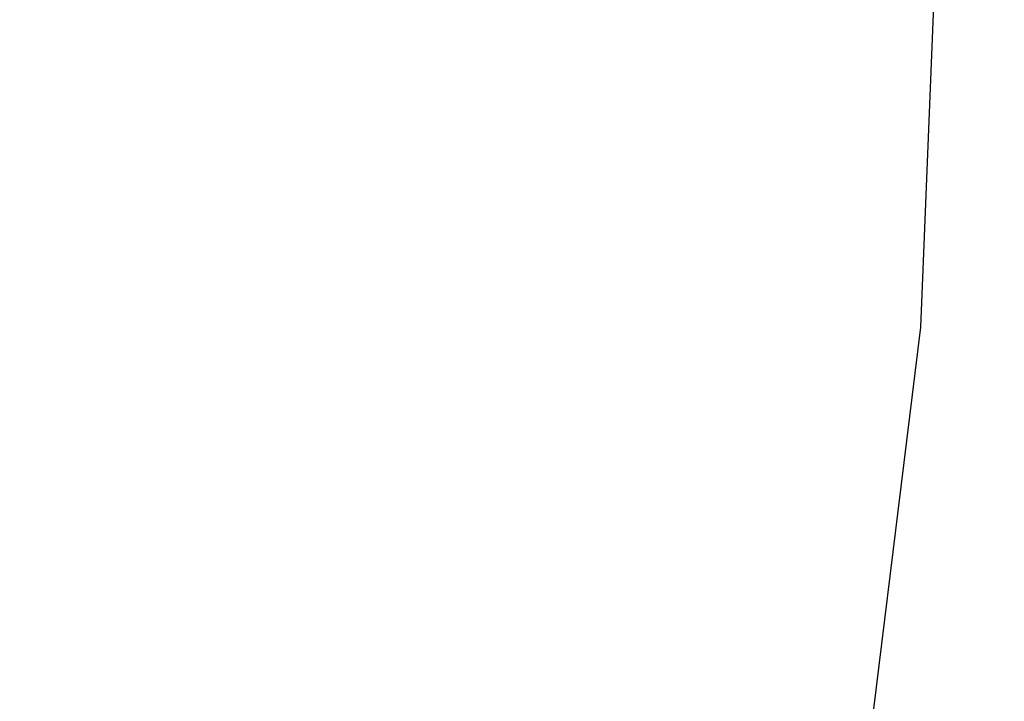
# Paper-space layout '_Trimétrica' of a CAD drawing. Header units: millimetres. Extents: x -779 to 439, y -976 to 228.
# Tile 95 of 186: x -338.21 to -330.34, y -597.64 to -592.19. Entities that reach past the tile are written whole.
import ezdxf

# ---------------------------------------------------------------- set-up
doc = ezdxf.new("R2010")
doc.units = ezdxf.units.MM

psp = doc.layouts.new('_Trimétrica')

# ---------------------------------------------------------------- linework, layer by layer
at = {"color": 7, "linetype": 'Continuous', "lineweight": 25, "flags": 128}
psp.add_lwpolyline([(-336.3638, -612.0824), (-334.7009, -608.9392), (-333.3269, -605.6047), (-332.2497, -602.0985), (-331.4757, -598.4411), (-331.0095, -594.654), (-330.8538, -590.7593)], dxfattribs=at)
at = {"color": 7, "linetype": 'Continuous', "lineweight": 25}
psp.add_arc((-359.2698, -581.4062), 39.1661, 315.62191, 1.64384, dxfattribs=at)
for points, knots in [([(-402.0302, -454.6863), (-401.7708, -454.4659), (-400.4713, -453.3619), (-397.9233, -451.6082), (-394.3914, -449.4442), (-390.6601, -447.552), (-386.7647, -445.9137), (-382.7129, -444.5396), (-378.5195, -443.431), (-374.1973, -442.5903), (-369.7591, -442.0189), (-365.2179, -441.7177), (-360.5866, -441.6873), (-355.8786, -441.9275), (-351.1076, -442.4379), (-346.2876, -443.2173), (-341.4329, -444.2641), (-336.5586, -445.5756), (-331.6794, -447.1486), (-326.8108, -448.979), (-321.9682, -451.0618), (-317.1671, -453.391), (-312.4229, -455.9599), (-307.751, -458.761), (-303.1666, -461.7856), (-298.6846, -465.0247), (-294.3195, -468.468), (-290.0855, -472.1047), (-285.9964, -475.9233), (-282.0654, -479.9116), (-278.3052, -484.0565), (-274.7279, -488.3448), (-271.3449, -492.7622), (-268.1667, -497.2944), (-265.2034, -501.9264), (-262.464, -506.6431), (-259.9566, -511.429), (-257.6887, -516.2684), (-255.6668, -521.1455), (-253.8963, -526.0444), (-252.382, -530.9492), (-251.1275, -535.8441), (-250.1357, -540.7136), (-249.4083, -545.5425), (-248.9465, -550.316), (-248.7504, -555.0198), (-248.8197, -559.6402), (-249.1533, -564.1639), (-249.7496, -568.5785), (-250.6068, -572.8722), (-251.7227, -577.0335), (-253.0949, -581.0519), (-254.7217, -584.9159), (-256.5971, -588.6179), (-258.7306, -592.1356), (-260.7626, -595.0573), (-262.1751, -596.7153), (-262.7094, -597.3424)], [0, 0, 0, 0, 0.0048103, 0.0240984, 0.0433393, 0.0625087, 0.0815904, 0.1005761, 0.1194649, 0.1382616, 0.1569744, 0.1756139, 0.1941911, 0.212717, 0.231202, 0.2496551, 0.2680841, 0.2864957, 0.3048953, 0.3232871, 0.3416745, 0.3600597, 0.3784441, 0.3968289, 0.4152149, 0.4336023, 0.4519911, 0.4703809, 0.4887711, 0.5071612, 0.5255502, 0.5439371, 0.5623211, 0.5807015, 0.5990777, 0.6174492, 0.6358161, 0.6541786, 0.6725374, 0.6908937, 0.7092488, 0.7276051, 0.7459657, 0.7643349, 0.782718, 0.8011217, 0.8195537, 0.8380233, 0.8565408, 0.8751175, 0.8937649, 0.9124944, 0.9313158, 0.9502357, 0.9692562, 0.9883728, 1, 1, 1, 1]), ([(-554.675, -592.6948), (-553.9344, -594.1433), (-551.7996, -598.3192), (-548.0837, -605.1647), (-543.4548, -613.1966), (-538.5906, -621.1335), (-533.5009, -628.9676), (-528.1903, -636.6901), (-522.665, -644.2924), (-516.9311, -651.7662), (-510.9952, -659.1032), (-504.8637, -666.2952), (-498.5435, -673.3343), (-492.0417, -680.2128), (-485.3654, -686.9229), (-478.5221, -693.4573), (-471.5192, -699.8087), (-464.3647, -705.97), (-457.0662, -711.9342), (-449.632, -717.6949), (-442.0702, -723.2455), (-434.3891, -728.5797), (-426.5973, -733.6916), (-418.7032, -738.5754), (-410.7156, -743.2256), (-402.6433, -747.6368), (-394.4953, -751.804), (-386.2804, -755.7225), (-378.0079, -759.3876), (-369.687, -762.7951), (-361.3268, -765.941), (-352.9366, -768.8217), (-344.526, -771.4336), (-336.1043, -773.7736), (-327.6809, -775.8389), (-319.2654, -777.627), (-310.8673, -779.1356), (-302.4961, -780.363), (-294.1614, -781.3074), (-285.8727, -781.9677), (-277.6396, -782.3431), (-269.4714, -782.4329), (-261.3778, -782.2371), (-253.368, -781.7559), (-245.4513, -780.9897), (-237.6369, -779.9396), (-229.9339, -778.6069), (-222.3511, -776.9933), (-214.8974, -775.1007), (-207.5814, -772.9317), (-200.4112, -770.489), (-193.3953, -767.7756), (-186.5411, -764.7952), (-179.8573, -761.5503), (-173.3478, -758.0493), (-167.0328, -754.2801), (-161.8871, -750.9634), (-158.9243, -748.8103), (-157.9309, -748.0884)], [0, 0, 0, 0, 0.009671, 0.02788, 0.046088, 0.064297, 0.082505, 0.100713, 0.11892, 0.137128, 0.155335, 0.173542, 0.191749, 0.209957, 0.228164, 0.246372, 0.26458, 0.282788, 0.300997, 0.319206, 0.337416, 0.355627, 0.373839, 0.392051, 0.410265, 0.428479, 0.446693, 0.464908, 0.483124, 0.50134, 0.519555, 0.537771, 0.555985, 0.574198, 0.592409, 0.610618, 0.628823, 0.647025, 0.665222, 0.683413, 0.701598, 0.719775, 0.737943, 0.756102, 0.77425, 0.792386, 0.810509, 0.828618, 0.846713, 0.864794, 0.882858, 0.900907, 0.918941, 0.936959, 0.954963, 0.972953, 0.990932, 1, 1, 1, 1])]:
    psp.add_open_spline(points, degree=3, knots=knots, dxfattribs=at)

doc.saveas('drawing.dxf')
